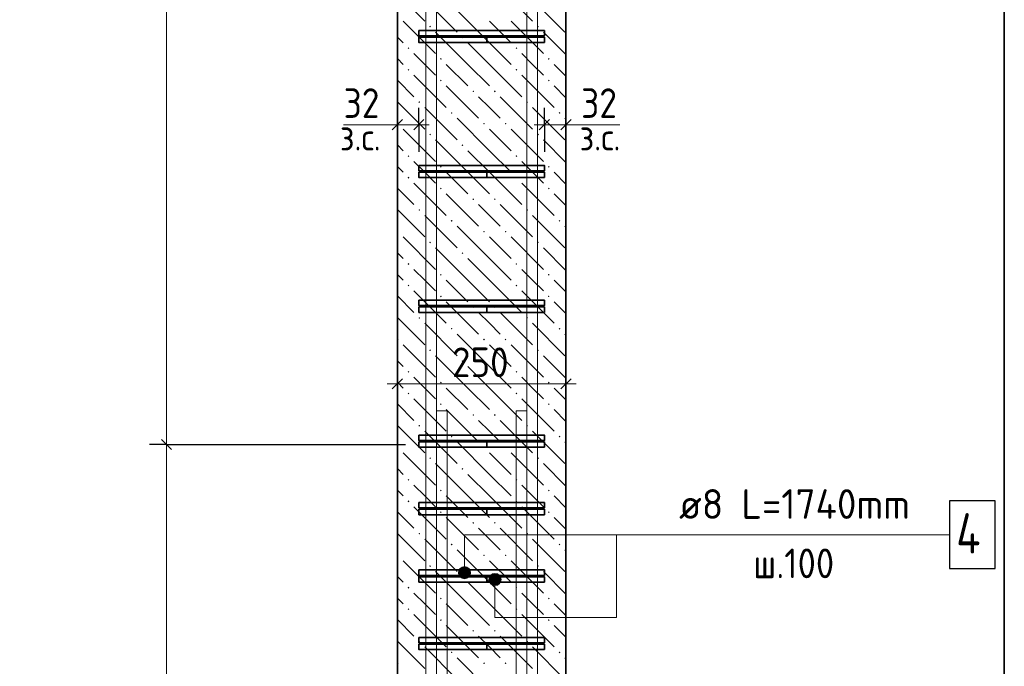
# Model space of a CAD drawing. Header units: millimetres. Extents: x 0 to 42000, y 0 to 29700.
# Tile 4 of 30: x 5191 to 12491, y 10888 to 15682. Entities that reach past the tile are written whole.
import ezdxf

# ---------------------------------------------------------------- set-up
doc = ezdxf.new("R2010")
doc.units = ezdxf.units.MM
doc.linetypes.add('______2', pattern=[270, 200, -70])
for name, color, linetype, lineweight in [('S1 Продольная арматура', 52, 'Continuous', 25), ('Standard', 7, 'Continuous', 25), ('Позиционная метка линия выноска', 7, 'Continuous', 13), ('Размерная выноска', 7, 'Continuous', 13), ('Стена фоновая арматура Х1', 52, 'Continuous', 25), ('Хомут', 52, 'Continuous', 25)]:
    doc.layers.add(name, color=color, linetype=linetype, lineweight=lineweight)
doc.layers.add('ЖБ Пилон', color=7, linetype='______2', lineweight=13, true_color=0xa0a0a0)
doc.styles.add('ISOCPEUR', font='txt')

msp = doc.modelspace()

# ---------------------------------------------------------------- hatches: boundary and pattern name
at = {"layer": 'ЖБ Пилон', "linetype": 'Continuous', "lineweight": 18, "transparency": 33554687}
for points in [[(8227.5, 15630.8), (8234, 15637.3), (8240.5, 15630.8), (8234, 15624.3)], [(9027.5, 15630.8), (9034, 15637.3), (9040.5, 15630.8), (9034, 15624.3)], [(8467.5, 15550.8), (8474, 15557.3), (8480.5, 15550.8), (8474, 15544.3)], [(8067.5, 15470.8), (8074, 15477.3), (8080.5, 15470.8), (8074, 15464.3)], [(8867.5, 15470.8), (8874, 15477.3), (8880.5, 15470.8), (8874, 15464.3)], [(8307.5, 15390.8), (8314, 15397.3), (8320.5, 15390.8), (8314, 15384.3)], [(9107.5, 15390.8), (9114, 15397.3), (9120.5, 15390.8), (9114, 15384.3)], [(8067.5, 15310.8), (8074, 15317.3), (8080.5, 15310.8), (8074, 15304.3)], [(8867.5, 15310.8), (8874, 15317.3), (8880.5, 15310.8), (8874, 15304.3)], [(8307.5, 15230.8), (8314, 15237.3), (8320.5, 15230.8), (8314, 15224.3)], [(9107.5, 15230.8), (9114, 15237.3), (9120.5, 15230.8), (9114, 15224.3)], [(8547.5, 15150.8), (8554, 15157.3), (8560.5, 15150.8), (8554, 15144.3)], [(8707.5, 15150.8), (8714, 15157.3), (8720.5, 15150.8), (8714, 15144.3)], [(8147.5, 15070.8), (8154, 15077.3), (8160.5, 15070.8), (8154, 15064.3)], [(8947.5, 15070.8), (8954, 15077.3), (8960.5, 15070.8), (8954, 15064.3)], [(8387.5, 14990.8), (8394, 14997.3), (8400.5, 14990.8), (8394, 14984.3)], [(9187.5, 14990.8), (9194, 14997.3), (9200.5, 14990.8), (9194, 14984.3)], [(7991.3, 14914.6), (7994, 14917.3), (8000.5, 14910.8), (7994, 14904.3), (7991.3, 14907)], [(8627.5, 14910.8), (8634, 14917.3), (8640.5, 14910.8), (8634, 14904.3)], [(8787.5, 14910.8), (8794, 14917.3), (8800.5, 14910.8), (8794, 14904.3)], [(8227.5, 14830.8), (8234, 14837.3), (8240.5, 14830.8), (8234, 14824.3)], [(9027.5, 14830.8), (9034, 14837.3), (9040.5, 14830.8), (9034, 14824.3)], [(8467.5, 14750.8), (8474, 14757.3), (8480.5, 14750.8), (8474, 14744.3)], [(8067.5, 14670.8), (8074, 14677.3), (8080.5, 14670.8), (8074, 14664.3)], [(8867.5, 14670.8), (8874, 14677.3), (8880.5, 14670.8), (8874, 14664.3)], [(8307.5, 14590.8), (8314, 14597.3), (8320.5, 14590.8), (8314, 14584.3)], [(9107.5, 14590.8), (9114, 14597.3), (9120.5, 14590.8), (9114, 14584.3)], [(8067.5, 14510.8), (8074, 14517.3), (8080.5, 14510.8), (8074, 14504.3)], [(8867.5, 14510.8), (8874, 14517.3), (8880.5, 14510.8), (8874, 14504.3)], [(8307.5, 14430.8), (8314, 14437.3), (8320.5, 14430.8), (8314, 14424.3)], [(9107.5, 14430.8), (9114, 14437.3), (9120.5, 14430.8), (9114, 14424.3)], [(8547.5, 14350.8), (8554, 14357.3), (8560.5, 14350.8), (8554, 14344.3)], [(8707.5, 14350.8), (8714, 14357.3), (8720.5, 14350.8), (8714, 14344.3)], [(8147.5, 14270.8), (8154, 14277.3), (8160.5, 14270.8), (8154, 14264.3)], [(8947.5, 14270.8), (8954, 14277.3), (8960.5, 14270.8), (8954, 14264.3)], [(8387.5, 14190.8), (8394, 14197.3), (8400.5, 14190.8), (8394, 14184.3)], [(9187.5, 14190.8), (9194, 14197.3), (9200.5, 14190.8), (9194, 14184.3)], [(7991.3, 14114.6), (7994, 14117.3), (8000.5, 14110.8), (7994, 14104.3), (7991.3, 14107)], [(8627.5, 14110.8), (8634, 14117.3), (8640.5, 14110.8), (8634, 14104.3)], [(8787.5, 14110.8), (8794, 14117.3), (8800.5, 14110.8), (8794, 14104.3)], [(8227.5, 14030.8), (8234, 14037.3), (8240.5, 14030.8), (8234, 14024.3)], [(9027.5, 14030.8), (9034, 14037.3), (9040.5, 14030.8), (9034, 14024.3)], [(8467.5, 13950.8), (8474, 13957.3), (8480.5, 13950.8), (8474, 13944.3)], [(8067.5, 13870.8), (8074, 13877.3), (8080.5, 13870.8), (8074, 13864.3)], [(8867.5, 13870.8), (8874, 13877.3), (8880.5, 13870.8), (8874, 13864.3)], [(8307.5, 13790.8), (8314, 13797.3), (8320.5, 13790.8), (8314, 13784.3)], [(9107.5, 13790.8), (9114, 13797.3), (9120.5, 13790.8), (9114, 13784.3)], [(8067.5, 13710.8), (8074, 13717.3), (8080.5, 13710.8), (8074, 13704.3)], [(8867.5, 13710.8), (8874, 13717.3), (8880.5, 13710.8), (8874, 13704.3)], [(8307.5, 13630.8), (8314, 13637.3), (8320.5, 13630.8), (8314, 13624.3)], [(9107.5, 13630.8), (9114, 13637.3), (9120.5, 13630.8), (9114, 13624.3)], [(8547.5, 13550.8), (8554, 13557.3), (8560.5, 13550.8), (8554, 13544.3)], [(8707.5, 13550.8), (8714, 13557.3), (8720.5, 13550.8), (8714, 13544.3)], [(8147.5, 13470.8), (8154, 13477.3), (8160.5, 13470.8), (8154, 13464.3)], [(8947.5, 13470.8), (8954, 13477.3), (8960.5, 13470.8), (8954, 13464.3)], [(8387.5, 13390.8), (8394, 13397.3), (8400.5, 13390.8), (8394, 13384.3)], [(9187.5, 13390.8), (9194, 13397.3), (9200.5, 13390.8), (9194, 13384.3)], [(7991.3, 13314.6), (7994, 13317.3), (8000.5, 13310.8), (7994, 13304.3), (7991.3, 13307)], [(8627.5, 13310.8), (8634, 13317.3), (8640.5, 13310.8), (8634, 13304.3)], [(8787.5, 13310.8), (8794, 13317.3), (8800.5, 13310.8), (8794, 13304.3)], [(8227.5, 13230.8), (8234, 13237.3), (8240.5, 13230.8), (8234, 13224.3)], [(9027.5, 13230.8), (9034, 13237.3), (9040.5, 13230.8), (9034, 13224.3)], [(8467.5, 13150.8), (8474, 13157.3), (8480.5, 13150.8), (8474, 13144.3)], [(8067.5, 13070.8), (8074, 13077.3), (8080.5, 13070.8), (8074, 13064.3)], [(8867.5, 13070.8), (8874, 13077.3), (8880.5, 13070.8), (8874, 13064.3)], [(8307.5, 12990.8), (8314, 12997.3), (8320.5, 12990.8), (8314, 12984.3)], [(9107.5, 12990.8), (9114, 12997.3), (9120.5, 12990.8), (9114, 12984.3)], [(8067.5, 12910.8), (8074, 12917.3), (8080.5, 12910.8), (8074, 12904.3)], [(8867.5, 12910.8), (8874, 12917.3), (8880.5, 12910.8), (8874, 12904.3)], [(8307.5, 12830.8), (8314, 12837.3), (8320.5, 12830.8), (8314, 12824.3)], [(9107.5, 12830.8), (9114, 12837.3), (9120.5, 12830.8), (9114, 12824.3)], [(8547.5, 12750.8), (8554, 12757.3), (8560.5, 12750.8), (8554, 12744.3)], [(8707.5, 12750.8), (8714, 12757.3), (8720.5, 12750.8), (8714, 12744.3)], [(8147.5, 12670.8), (8154, 12677.3), (8160.5, 12670.8), (8154, 12664.3)], [(8947.5, 12670.8), (8954, 12677.3), (8960.5, 12670.8), (8954, 12664.3)], [(8387.5, 12590.8), (8394, 12597.3), (8400.5, 12590.8), (8394, 12584.3)], [(9187.5, 12590.8), (9194, 12597.3), (9200.5, 12590.8), (9194, 12584.3)], [(7991.3, 12514.6), (7994, 12517.3), (8000.5, 12510.8), (7994, 12504.3), (7991.3, 12507)], [(8627.5, 12510.8), (8634, 12517.3), (8640.5, 12510.8), (8634, 12504.3)], [(8787.5, 12510.8), (8794, 12517.3), (8800.5, 12510.8), (8794, 12504.3)], [(8227.5, 12430.8), (8234, 12437.3), (8240.5, 12430.8), (8234, 12424.3)], [(9027.5, 12430.8), (9034, 12437.3), (9040.5, 12430.8), (9034, 12424.3)], [(8467.5, 12350.8), (8474, 12357.3), (8480.5, 12350.8), (8474, 12344.3)], [(8067.5, 12270.8), (8074, 12277.3), (8080.5, 12270.8), (8074, 12264.3)], [(8867.5, 12270.8), (8874, 12277.3), (8880.5, 12270.8), (8874, 12264.3)], [(8307.5, 12190.8), (8314, 12197.3), (8320.5, 12190.8), (8314, 12184.3)], [(9107.5, 12190.8), (9114, 12197.3), (9120.5, 12190.8), (9114, 12184.3)], [(8067.5, 12110.8), (8074, 12117.3), (8080.5, 12110.8), (8074, 12104.3)], [(8867.5, 12110.8), (8874, 12117.3), (8880.5, 12110.8), (8874, 12104.3)], [(8307.5, 12030.8), (8314, 12037.3), (8320.5, 12030.8), (8314, 12024.3)], [(9107.5, 12030.8), (9114, 12037.3), (9120.5, 12030.8), (9114, 12024.3)], [(8547.5, 11950.8), (8554, 11957.3), (8560.5, 11950.8), (8554, 11944.3)], [(8707.5, 11950.8), (8714, 11957.3), (8720.5, 11950.8), (8714, 11944.3)], [(8147.5, 11870.8), (8154, 11877.3), (8160.5, 11870.8), (8154, 11864.3)], [(8947.5, 11870.8), (8954, 11877.3), (8960.5, 11870.8), (8954, 11864.3)], [(8387.5, 11790.8), (8394, 11797.3), (8400.5, 11790.8), (8394, 11784.3)], [(9187.5, 11790.8), (9194, 11797.3), (9200.5, 11790.8), (9194, 11784.3)], [(7991.3, 11714.6), (7994, 11717.3), (8000.5, 11710.8), (7994, 11704.3), (7991.3, 11707)], [(8627.5, 11710.8), (8634, 11717.3), (8640.5, 11710.8), (8634, 11704.3)], [(8787.5, 11710.8), (8794, 11717.3), (8800.5, 11710.8), (8794, 11704.3)], [(8227.5, 11630.8), (8234, 11637.3), (8240.5, 11630.8), (8234, 11624.3)], [(9027.5, 11630.8), (9034, 11637.3), (9040.5, 11630.8), (9034, 11624.3)], [(8467.5, 11550.8), (8474, 11557.3), (8480.5, 11550.8), (8474, 11544.3)], [(8067.5, 11470.8), (8074, 11477.3), (8080.5, 11470.8), (8074, 11464.3)], [(8867.5, 11470.8), (8874, 11477.3), (8880.5, 11470.8), (8874, 11464.3)], [(8307.5, 11390.8), (8314, 11397.3), (8320.5, 11390.8), (8314, 11384.3)], [(9107.5, 11390.8), (9114, 11397.3), (9120.5, 11390.8), (9114, 11384.3)], [(8067.5, 11310.8), (8074, 11317.3), (8080.5, 11310.8), (8074, 11304.3)], [(8867.5, 11310.8), (8874, 11317.3), (8880.5, 11310.8), (8874, 11304.3)], [(8307.5, 11230.8), (8314, 11237.3), (8320.5, 11230.8), (8314, 11224.3)], [(9107.5, 11230.8), (9114, 11237.3), (9120.5, 11230.8), (9114, 11224.3)], [(8547.5, 11150.8), (8554, 11157.3), (8560.5, 11150.8), (8554, 11144.3)], [(8707.5, 11150.8), (8714, 11157.3), (8720.5, 11150.8), (8714, 11144.3)], [(8147.5, 11070.8), (8154, 11077.3), (8160.5, 11070.8), (8154, 11064.3)], [(8947.5, 11070.8), (8954, 11077.3), (8960.5, 11070.8), (8954, 11064.3)], [(8387.5, 10990.8), (8394, 10997.3), (8400.5, 10990.8), (8394, 10984.3)], [(9187.5, 10990.8), (9194, 10997.3), (9200.5, 10990.8), (9194, 10984.3)], [(7991.3, 10914.6), (7994, 10917.3), (8000.5, 10910.8), (7994, 10904.3), (7991.3, 10907)], [(8627.5, 10910.8), (8634, 10917.3), (8640.5, 10910.8), (8634, 10904.3)], [(8787.5, 10910.8), (8794, 10917.3), (8800.5, 10910.8), (8794, 10904.3)]]:
    msp.add_hatch(color=7, dxfattribs=at).paths.add_polyline_path(points, flags=16)
at = {"layer": 'Позиционная метка линия выноска', "linetype": 'Continuous', "lineweight": 13, "transparency": 33554687}
for points in [[(8511.2, 11620.5), (8466.2, 11620.5), (8450, 11604.3)], [(8511.2, 11620.5), (8450, 11604.3), (8527.4, 11604.3)], [(8466.2, 11620.5), (8511.2, 11620.5), (8488.7, 11626.8)], [(8527.4, 11604.3), (8450, 11604.3), (8443.7, 11581.8)], [(8527.4, 11604.3), (8443.7, 11581.8), (8533.7, 11581.8)], [(8533.7, 11581.8), (8443.7, 11581.8), (8450, 11559.3)], [(8533.7, 11581.8), (8450, 11559.3), (8527.4, 11559.3)], [(8527.4, 11559.3), (8450, 11559.3), (8466.2, 11543.1)], [(8527.4, 11559.3), (8466.2, 11543.1), (8511.2, 11543.1)], [(8511.2, 11543.1), (8466.2, 11543.1), (8488.7, 11536.8)], [(8670.1, 11531.8), (8760.1, 11531.8), (8753.8, 11554.3)], [(8670.1, 11531.8), (8753.8, 11554.3), (8676.4, 11554.3)], [(8676.4, 11554.3), (8753.8, 11554.3), (8737.6, 11570.5)], [(8676.4, 11554.3), (8737.6, 11570.5), (8692.6, 11570.5)], [(8692.6, 11570.5), (8737.6, 11570.5), (8715.1, 11576.8)], [(8676.4, 11509.3), (8760.1, 11531.8), (8670.1, 11531.8)], [(8676.4, 11509.3), (8753.8, 11509.3), (8760.1, 11531.8)], [(8692.6, 11493.1), (8753.8, 11509.3), (8676.4, 11509.3)], [(8692.6, 11493.1), (8737.6, 11493.1), (8753.8, 11509.3)], [(8737.6, 11493.1), (8692.6, 11493.1), (8715.1, 11486.8)]]:
    msp.add_hatch(color=7, dxfattribs=at).paths.add_polyline_path(points)

# ---------------------------------------------------------------- linework, layer by layer
at = {"layer": 'S1 Продольная арматура', "color": 7, "linetype": 'Continuous', "lineweight": 18, "transparency": 33554687}
for points in [[(8951.3, 6131.8), (8951.3, 24456.8), (8946.1, 24494.4), (8933.5, 24532.5), (8914, 24567.4), (8890.3, 24595.7), (8861.9, 24619.5), (8827, 24639), (8788.9, 24651.5), (8751.3, 24656.8), (5451.3, 24656.8), (5451.3, 24736.8), (8756.9, 24736.8), (8807.1, 24729.8), (8859.4, 24712.6), (8907.5, 24685.6), (8947.1, 24652.5), (8980.2, 24612.9), (9007.1, 24564.8), (9024.3, 24512.6), (9031.3, 24462.4), (9031.3, 6131.8), (8951.3, 6131.8)], [(8951.3, 6131.8), (8951.3, 24456.8), (8946.1, 24494.4), (8933.5, 24532.5), (8914, 24567.4), (8890.3, 24595.7), (8861.9, 24619.5), (8827, 24639), (8788.9, 24651.5), (8751.3, 24656.8), (5451.3, 24656.8), (5451.3, 24736.8), (8756.9, 24736.8), (8807.1, 24729.8), (8859.4, 24712.6), (8907.5, 24685.6), (8947.1, 24652.5), (8980.2, 24612.9), (9007.1, 24564.8), (9024.3, 24512.6), (9031.3, 24462.4), (9031.3, 6131.8), (8951.3, 6131.8)], [(8951.3, 6131.8), (8951.3, 24456.8), (8946.1, 24494.4), (8933.5, 24532.5), (8914, 24567.4), (8890.3, 24595.7), (8861.9, 24619.5), (8827, 24639), (8788.9, 24651.5), (8751.3, 24656.8), (5451.3, 24656.8), (5451.3, 24736.8), (8756.9, 24736.8), (8807.1, 24729.8), (8859.4, 24712.6), (8907.5, 24685.6), (8947.1, 24652.5), (8980.2, 24612.9), (9007.1, 24564.8), (9024.3, 24512.6), (9031.3, 24462.4), (9031.3, 6131.8), (8951.3, 6131.8)], [(8951.3, 6131.8), (8951.3, 24456.8), (8946.1, 24494.4), (8933.5, 24532.5), (8914, 24567.4), (8890.3, 24595.7), (8861.9, 24619.5), (8827, 24639), (8788.9, 24651.5), (8751.3, 24656.8), (5451.3, 24656.8), (5451.3, 24736.8), (8756.9, 24736.8), (8807.1, 24729.8), (8859.4, 24712.6), (8907.5, 24685.6), (8947.1, 24652.5), (8980.2, 24612.9), (9007.1, 24564.8), (9024.3, 24512.6), (9031.3, 24462.4), (9031.3, 6131.8), (8951.3, 6131.8)], [(8201.3, 6131.8), (8201.3, 24462.4), (8208.3, 24512.6), (8225.5, 24564.8), (8252.5, 24612.9), (8285.6, 24652.5), (8325.2, 24685.6), (8373.3, 24712.6), (8425.5, 24729.8), (8475.7, 24736.8), (11781.3, 24736.8), (11781.3, 24656.8), (8481.3, 24656.8), (8443.7, 24651.5), (8405.6, 24639), (8370.7, 24619.5), (8342.3, 24595.7), (8318.6, 24567.4), (8299.1, 24532.5), (8286.5, 24494.4), (8281.3, 24456.8), (8281.3, 6131.8), (8201.3, 6131.8)], [(8201.3, 6131.8), (8201.3, 24462.4), (8208.3, 24512.6), (8225.5, 24564.8), (8252.5, 24612.9), (8285.6, 24652.5), (8325.2, 24685.6), (8373.3, 24712.6), (8425.5, 24729.8), (8475.7, 24736.8), (11781.3, 24736.8), (11781.3, 24656.8), (8481.3, 24656.8), (8443.7, 24651.5), (8405.6, 24639), (8370.7, 24619.5), (8342.3, 24595.7), (8318.6, 24567.4), (8299.1, 24532.5), (8286.5, 24494.4), (8281.3, 24456.8), (8281.3, 6131.8), (8201.3, 6131.8)], [(8201.3, 6131.8), (8201.3, 24462.4), (8208.3, 24512.6), (8225.5, 24564.8), (8252.5, 24612.9), (8285.6, 24652.5), (8325.2, 24685.6), (8373.3, 24712.6), (8425.5, 24729.8), (8475.7, 24736.8), (11781.3, 24736.8), (11781.3, 24656.8), (8481.3, 24656.8), (8443.7, 24651.5), (8405.6, 24639), (8370.7, 24619.5), (8342.3, 24595.7), (8318.6, 24567.4), (8299.1, 24532.5), (8286.5, 24494.4), (8281.3, 24456.8), (8281.3, 6131.8), (8201.3, 6131.8)], [(8201.3, 6131.8), (8201.3, 24462.4), (8208.3, 24512.6), (8225.5, 24564.8), (8252.5, 24612.9), (8285.6, 24652.5), (8325.2, 24685.6), (8373.3, 24712.6), (8425.5, 24729.8), (8475.7, 24736.8), (11781.3, 24736.8), (11781.3, 24656.8), (8481.3, 24656.8), (8443.7, 24651.5), (8405.6, 24639), (8370.7, 24619.5), (8342.3, 24595.7), (8318.6, 24567.4), (8299.1, 24532.5), (8286.5, 24494.4), (8281.3, 24456.8), (8281.3, 6131.8), (8201.3, 6131.8)]]:
    msp.add_lwpolyline(points, dxfattribs=at)
at = {"layer": 'Standard', "color": 7, "linetype": 'Continuous', "lineweight": 13, "transparency": 33554687}
for p, q in [((6279.4, 12531.8), (6279.4, 23531.8)), ((7991.3, 14903.4), (7916.3, 14903.4)), ((8151.3, 14903.4), (7991.3, 14903.4)), ((8151.3, 14903.4), (8226.3, 14903.4)), ((9081.3, 14903.4), (9006.3, 14903.4)), ((9081.3, 14903.4), (9241.3, 14903.4)), ((9241.3, 14903.4), (9316.3, 14903.4)), ((7991.3, 12981.8), (7916.3, 12981.8)), ((7991.3, 12981.8), (9241.3, 12981.8)), ((9241.3, 12981.8), (9316.3, 12981.8)), ((6279.4, 6531.8), (6279.4, 12531.8))]:
    msp.add_line(p, q, dxfattribs=at)
at = {"layer": 'Standard', "color": 7, "linetype": 'Continuous', "lineweight": -3, "transparency": 33554687}
for p, q in [((7991.3, 14903.4), (7991.3, 15028.4)), ((8151.3, 14903.4), (8151.3, 15028.4)), ((9081.3, 14903.4), (9081.3, 15028.4)), ((9241.3, 14903.4), (9241.3, 15028.4)), ((7991.3, 14903.4), (7991.3, 14778.4)), ((7991.3, 14903.4), (7991.3, 14903.4)), ((8151.3, 14903.4), (8151.3, 14778.4)), ((8151.3, 14903.4), (8151.3, 14701.8)), ((9081.3, 14903.4), (9081.3, 14778.4)), ((9081.3, 14903.4), (9081.3, 14701.8)), ((9241.3, 14903.4), (9241.3, 14778.4)), ((9241.3, 14903.4), (9241.3, 14903.4)), ((7991.3, 12981.8), (7991.3, 13106.8)), ((9241.3, 12981.8), (9241.3, 13106.8)), ((7991.3, 12981.8), (7991.3, 12856.8)), ((7991.3, 12981.8), (7991.3, 12981.8)), ((9241.3, 12981.8), (9241.3, 12856.8)), ((9241.3, 12981.8), (9241.3, 12981.8)), ((6279.4, 12531.8), (6154.4, 12531.8)), ((6279.4, 12531.8), (6404.4, 12531.8)), ((6279.4, 12531.8), (8051.3, 12531.8))]:
    msp.add_line(p, q, dxfattribs=at)
at = {"layer": 'Standard', "color": 7, "linetype": 'Continuous', "lineweight": 25, "transparency": 33554687}
for p, q in [((8028.8, 14940.9), (7953.8, 14865.9)), ((8188.8, 14940.9), (8113.8, 14865.9)), ((9043.8, 14865.9), (9118.8, 14940.9)), ((9203.8, 14865.9), (9278.8, 14940.9)), ((7953.8, 12944.3), (8028.8, 13019.3)), ((9203.8, 12944.3), (9278.8, 13019.3)), ((6316.9, 12494.3), (6241.9, 12569.3))]:
    msp.add_line(p, q, dxfattribs=at)
at = {"layer": 'Standard', "color": 254, "linetype": 'Continuous', "lineweight": 35, "true_color": 0xc4c4ff, "transparency": 33554687}
msp.add_lwpolyline([(4741.3, 2631.8), (12491.3, 2631.8), (12491.3, 25531.8), (4741.3, 25531.8), (4741.3, 2631.8)], dxfattribs=at)
at = {"layer": 'ЖБ Пилон', "color": 7, "linetype": 'Continuous', "lineweight": 35, "transparency": 33554687}
for p, q in [((7991.3, 24031.8), (7991.3, 6131.8)), ((9241.3, 6131.8), (9241.3, 24031.8))]:
    msp.add_line(p, q, dxfattribs=at)
at = {"layer": 'ЖБ Пилон', "color": 9, "linetype": 'Continuous', "lineweight": 18, "true_color": 0xc7c7c7, "transparency": 33554687}
for p, q in [((7991.3, 15873.5), (8194, 15670.8)), ((8754, 15910.8), (8994, 15670.8)), ((8194, 15830.8), (8434, 15590.8)), ((8994, 15830.8), (9234, 15590.8)), ((8674, 15510.8), (8434, 15750.8)), ((8034, 15670.8), (8274, 15430.8)), ((8674, 15670.8), (8834, 15510.8)), ((8834, 15670.8), (9074, 15430.8)), ((7991.3, 15553.5), (8034, 15510.8)), ((8514, 15350.8), (8274, 15590.8)), ((9241.3, 15423.5), (9074, 15590.8)), ((8514, 15510.8), (8674, 15350.8)), ((8674, 15510.8), (8834, 15350.8)), ((8194, 15350.8), (8114, 15430.8)), ((8994, 15350.8), (8914, 15430.8)), ((7991.3, 15393.5), (8034, 15350.8)), ((8274, 15270.8), (8194, 15350.8)), ((8354, 15350.8), (8514, 15190.8)), ((8514, 15350.8), (8674, 15190.8)), ((8674, 15350.8), (8914, 15110.8)), ((9074, 15270.8), (8994, 15350.8)), ((9154, 15350.8), (9241.3, 15263.5)), ((8114, 15270.8), (8354, 15030.8)), ((8914, 15270.8), (9154, 15030.8)), ((7991.3, 15233.5), (8114, 15110.8)), ((8354, 15190.8), (8594, 14950.8)), ((9154, 15190.8), (9241.3, 15103.5)), ((7991.3, 15073.5), (8194, 14870.8)), ((8674, 15030.8), (8594, 15110.8)), ((8754, 15110.8), (8994, 14870.8)), ((8194, 15030.8), (8434, 14790.8)), ((8754, 14950.8), (8674, 15030.8)), ((8994, 15030.8), (9234, 14790.8)), ((8674, 14710.8), (8434, 14950.8)), ((9241.3, 14943.5), (9234, 14950.8)), ((8034, 14870.8), (8274, 14630.8)), ((8674, 14870.8), (8834, 14710.8)), ((8834, 14870.8), (9074, 14630.8)), ((7991.3, 14753.5), (8034, 14710.8)), ((8514, 14550.8), (8274, 14790.8)), ((9241.3, 14623.5), (9074, 14790.8)), ((8514, 14710.8), (8674, 14550.8)), ((8674, 14710.8), (8834, 14550.8)), ((8194, 14550.8), (8114, 14630.8)), ((8994, 14550.8), (8914, 14630.8)), ((7991.3, 14593.5), (8034, 14550.8)), ((8274, 14470.8), (8194, 14550.8)), ((8354, 14550.8), (8514, 14390.8)), ((8514, 14550.8), (8674, 14390.8)), ((8674, 14550.8), (8914, 14310.8)), ((9074, 14470.8), (8994, 14550.8)), ((9154, 14550.8), (9241.3, 14463.5)), ((8114, 14470.8), (8354, 14230.8)), ((8914, 14470.8), (9154, 14230.8)), ((7991.3, 14433.5), (8114, 14310.8)), ((8354, 14390.8), (8594, 14150.8)), ((9154, 14390.8), (9241.3, 14303.5)), ((8674, 14230.8), (8594, 14310.8)), ((8754, 14310.8), (8994, 14070.8)), ((7991.3, 14273.5), (8194, 14070.8)), ((8194, 14230.8), (8434, 13990.8)), ((8754, 14150.8), (8674, 14230.8)), ((8994, 14230.8), (9234, 13990.8)), ((8674, 13910.8), (8434, 14150.8)), ((9241.3, 14143.5), (9234, 14150.8)), ((8034, 14070.8), (8274, 13830.8)), ((8674, 14070.8), (8834, 13910.8)), ((8834, 14070.8), (9074, 13830.8)), ((7991.3, 13953.5), (8034, 13910.8)), ((8514, 13750.8), (8274, 13990.8)), ((9241.3, 13823.5), (9074, 13990.8)), ((8514, 13910.8), (8674, 13750.8)), ((8674, 13910.8), (8834, 13750.8)), ((8194, 13750.8), (8114, 13830.8)), ((8994, 13750.8), (8914, 13830.8)), ((7991.3, 13793.5), (8034, 13750.8)), ((8274, 13670.8), (8194, 13750.8)), ((8354, 13750.8), (8514, 13590.8)), ((8514, 13750.8), (8674, 13590.8)), ((8674, 13750.8), (8914, 13510.8)), ((9074, 13670.8), (8994, 13750.8)), ((9154, 13750.8), (9241.3, 13663.5)), ((8114, 13670.8), (8354, 13430.8)), ((8914, 13670.8), (9154, 13430.8)), ((7991.3, 13633.5), (8114, 13510.8)), ((8354, 13590.8), (8594, 13350.8)), ((9154, 13590.8), (9241.3, 13503.5)), ((8674, 13430.8), (8594, 13510.8)), ((8754, 13510.8), (8994, 13270.8)), ((7991.3, 13473.5), (8194, 13270.8)), ((8194, 13430.8), (8434, 13190.8)), ((8754, 13350.8), (8674, 13430.8)), ((8994, 13430.8), (9234, 13190.8)), ((8674, 13110.8), (8434, 13350.8)), ((9241.3, 13343.5), (9234, 13350.8)), ((8034, 13270.8), (8274, 13030.8)), ((8674, 13270.8), (8834, 13110.8)), ((8834, 13270.8), (9074, 13030.8)), ((7991.3, 13153.5), (8034, 13110.8)), ((8514, 12950.8), (8274, 13190.8)), ((9241.3, 13023.5), (9074, 13190.8)), ((8514, 13110.8), (8674, 12950.8)), ((8674, 13110.8), (8834, 12950.8)), ((8194, 12950.8), (8114, 13030.8)), ((8994, 12950.8), (8914, 13030.8)), ((7991.3, 12993.5), (8034, 12950.8)), ((8274, 12870.8), (8194, 12950.8)), ((8354, 12950.8), (8514, 12790.8)), ((8514, 12950.8), (8674, 12790.8)), ((8674, 12950.8), (8914, 12710.8)), ((9074, 12870.8), (8994, 12950.8)), ((9154, 12950.8), (9241.3, 12863.5)), ((8114, 12870.8), (8354, 12630.8)), ((8914, 12870.8), (9154, 12630.8)), ((7991.3, 12833.5), (8114, 12710.8)), ((8354, 12790.8), (8594, 12550.8)), ((9154, 12790.8), (9241.3, 12703.5)), ((8674, 12630.8), (8594, 12710.8)), ((8754, 12710.8), (8994, 12470.8)), ((7991.3, 12673.5), (8194, 12470.8)), ((8194, 12630.8), (8434, 12390.8)), ((8754, 12550.8), (8674, 12630.8)), ((8994, 12630.8), (9234, 12390.8)), ((8674, 12310.8), (8434, 12550.8)), ((9241.3, 12543.5), (9234, 12550.8)), ((8034, 12470.8), (8274, 12230.8)), ((8674, 12470.8), (8834, 12310.8)), ((8834, 12470.8), (9074, 12230.8)), ((7991.3, 12353.5), (8034, 12310.8)), ((8514, 12150.8), (8274, 12390.8)), ((9241.3, 12223.5), (9074, 12390.8)), ((8514, 12310.8), (8674, 12150.8)), ((8674, 12310.8), (8834, 12150.8)), ((7991.3, 12193.5), (8034, 12150.8)), ((8194, 12150.8), (8114, 12230.8)), ((8994, 12150.8), (8914, 12230.8)), ((8274, 12070.8), (8194, 12150.8)), ((8354, 12150.8), (8514, 11990.8)), ((8514, 12150.8), (8674, 11990.8)), ((8674, 12150.8), (8914, 11910.8)), ((9074, 12070.8), (8994, 12150.8)), ((9154, 12150.8), (9241.3, 12063.5)), ((8114, 12070.8), (8354, 11830.8)), ((8914, 12070.8), (9154, 11830.8)), ((7991.3, 12033.5), (8114, 11910.8)), ((8354, 11990.8), (8594, 11750.8)), ((9154, 11990.8), (9241.3, 11903.5)), ((8674, 11830.8), (8594, 11910.8)), ((8754, 11910.8), (8994, 11670.8)), ((7991.3, 11873.5), (8194, 11670.8)), ((8194, 11830.8), (8434, 11590.8)), ((8754, 11750.8), (8674, 11830.8)), ((8994, 11830.8), (9234, 11590.8)), ((8674, 11510.8), (8434, 11750.8)), ((9241.3, 11743.5), (9234, 11750.8)), ((8034, 11670.8), (8274, 11430.8)), ((8674, 11670.8), (8834, 11510.8)), ((8834, 11670.8), (9074, 11430.8)), ((7991.3, 11553.5), (8034, 11510.8)), ((8514, 11350.8), (8274, 11590.8)), ((9241.3, 11423.5), (9074, 11590.8)), ((8514, 11510.8), (8674, 11350.8)), ((8674, 11510.8), (8834, 11350.8)), ((7991.3, 11393.5), (8034, 11350.8)), ((8194, 11350.8), (8114, 11430.8)), ((8994, 11350.8), (8914, 11430.8)), ((8274, 11270.8), (8194, 11350.8)), ((8354, 11350.8), (8514, 11190.8)), ((8514, 11350.8), (8674, 11190.8)), ((8674, 11350.8), (8914, 11110.8)), ((9074, 11270.8), (8994, 11350.8)), ((9154, 11350.8), (9241.3, 11263.5)), ((8114, 11270.8), (8354, 11030.8)), ((8914, 11270.8), (9154, 11030.8)), ((7991.3, 11233.5), (8114, 11110.8)), ((8354, 11190.8), (8594, 10950.8)), ((9154, 11190.8), (9241.3, 11103.5)), ((8674, 11030.8), (8594, 11110.8)), ((8754, 11110.8), (8994, 10870.8)), ((7991.3, 11073.5), (8194, 10870.8)), ((8194, 11030.8), (8434, 10790.8)), ((8754, 10950.8), (8674, 11030.8)), ((8994, 11030.8), (9234, 10790.8)), ((8674, 10710.8), (8434, 10950.8)), ((9241.3, 10943.5), (9234, 10950.8))]:
    msp.add_line(p, q, dxfattribs=at)
at = {"layer": 'Позиционная метка линия выноска', "color": 7, "linetype": 'Continuous', "lineweight": 13, "transparency": 33554687}
for p, q in [((8488.7, 11626.8), (8488.7, 11626.8)), ((8443.7, 11581.8), (8443.7, 11581.8)), ((8488.7, 11536.8), (8488.7, 11536.8)), ((8533.7, 11581.8), (8533.7, 11581.8)), ((8715.1, 11576.8), (8715.1, 11576.8)), ((8670.1, 11531.8), (8670.1, 11531.8)), ((8715.1, 11486.8), (8715.1, 11486.8)), ((8760.1, 11531.8), (8760.1, 11531.8))]:
    msp.add_line(p, q, dxfattribs=at)
for points in [[(12084.3, 11863.5), (8488.7, 11863.5), (8488.7, 11581.8)], [(9615.1, 11863.5), (9615.1, 11250), (8715.1, 11250), (8715.1, 11531.8)]]:
    msp.add_lwpolyline(points, dxfattribs=at)
for centre in [(8488.7, 11581.8), (8715.1, 11531.8)]:
    msp.add_circle(centre, 45, dxfattribs=at)
at = {"layer": 'Размерная выноска', "color": 7, "linetype": 'Continuous', "lineweight": 13, "transparency": 33554687}
for p, q in [((7991.3, 14903.4), (7591.3, 14903.4)), ((9241.3, 14903.4), (9641.3, 14903.4))]:
    msp.add_line(p, q, dxfattribs=at)
at = {"layer": 'Стена фоновая арматура Х1', "color": 7, "linetype": 'Continuous', "lineweight": 18, "transparency": 33554687}
for points in [[(8201.3, 3091.8), (8201.3, 4132.9), (8281.3, 6054.9), (8281.3, 12781.8), (8361.3, 12781.8), (8361.3, 6053.3), (8281.3, 4131.2), (8281.3, 3091.8), (8201.3, 3091.8)], [(8201.3, 3091.8), (8201.3, 4132.9), (8281.3, 6054.9), (8281.3, 12781.8), (8361.3, 12781.8), (8361.3, 6053.3), (8281.3, 4131.2), (8281.3, 3091.8), (8201.3, 3091.8)], [(8201.3, 3091.8), (8201.3, 4132.9), (8281.3, 6054.9), (8281.3, 12781.8), (8361.3, 12781.8), (8361.3, 6053.3), (8281.3, 4131.2), (8281.3, 3091.8), (8201.3, 3091.8)], [(8201.3, 3091.8), (8201.3, 4132.9), (8281.3, 6054.9), (8281.3, 12781.8), (8361.3, 12781.8), (8361.3, 6053.3), (8281.3, 4131.2), (8281.3, 3091.8), (8201.3, 3091.8)], [(8951.3, 3091.8), (8951.3, 4131.2), (8871.3, 6053.3), (8871.3, 12781.8), (8951.3, 12781.8), (8951.3, 6054.9), (9031.3, 4132.9), (9031.3, 3091.8), (8951.3, 3091.8)], [(8951.3, 3091.8), (8951.3, 4131.2), (8871.3, 6053.3), (8871.3, 12781.8), (8951.3, 12781.8), (8951.3, 6054.9), (9031.3, 4132.9), (9031.3, 3091.8), (8951.3, 3091.8)], [(8951.3, 3091.8), (8951.3, 4131.2), (8871.3, 6053.3), (8871.3, 12781.8), (8951.3, 12781.8), (8951.3, 6054.9), (9031.3, 4132.9), (9031.3, 3091.8), (8951.3, 3091.8)], [(8951.3, 3091.8), (8951.3, 4131.2), (8871.3, 6053.3), (8871.3, 12781.8), (8951.3, 12781.8), (8951.3, 6054.9), (9031.3, 4132.9), (9031.3, 3091.8), (8951.3, 3091.8)]]:
    msp.add_lwpolyline(points, dxfattribs=at)
at = {"layer": 'Хомут', "color": 7, "linetype": 'Continuous', "lineweight": 35, "transparency": 33554687}
for points in [[(8151.3, 15601.8), (9081.3, 15601.8), (9081.3, 15561.8), (8151.3, 15561.8), (8151.3, 15601.8)], [(8151.3, 15601.8), (9081.3, 15601.8), (9081.3, 15561.8), (8151.3, 15561.8), (8151.3, 15601.8)], [(9081.3, 15511.8), (8151.3, 15511.8), (8151.3, 15551.8), (9081.3, 15551.8), (9081.3, 15511.8)], [(9081.3, 15511.8), (8151.3, 15511.8), (8151.3, 15551.8), (9081.3, 15551.8), (9081.3, 15511.8)], [(9081.3, 15511.8), (8654.7, 15511.8), (8654.7, 15551.8), (9081.3, 15551.8), (9081.3, 15511.8)], [(9081.3, 15511.8), (8654.7, 15511.8), (8654.7, 15551.8), (9081.3, 15551.8), (9081.3, 15511.8)], [(8151.3, 14601.8), (9081.3, 14601.8), (9081.3, 14561.8), (8151.3, 14561.8), (8151.3, 14601.8)], [(8151.3, 14601.8), (9081.3, 14601.8), (9081.3, 14561.8), (8151.3, 14561.8), (8151.3, 14601.8)], [(9081.3, 14511.8), (8151.3, 14511.8), (8151.3, 14551.8), (9081.3, 14551.8), (9081.3, 14511.8)], [(9081.3, 14511.8), (8151.3, 14511.8), (8151.3, 14551.8), (9081.3, 14551.8), (9081.3, 14511.8)], [(9081.3, 14511.8), (8654.7, 14511.8), (8654.7, 14551.8), (9081.3, 14551.8), (9081.3, 14511.8)], [(9081.3, 14511.8), (8654.7, 14511.8), (8654.7, 14551.8), (9081.3, 14551.8), (9081.3, 14511.8)], [(8151.3, 13601.8), (9081.3, 13601.8), (9081.3, 13561.8), (8151.3, 13561.8), (8151.3, 13601.8)], [(8151.3, 13601.8), (9081.3, 13601.8), (9081.3, 13561.8), (8151.3, 13561.8), (8151.3, 13601.8)], [(9081.3, 13511.8), (8151.3, 13511.8), (8151.3, 13551.8), (9081.3, 13551.8), (9081.3, 13511.8)], [(9081.3, 13511.8), (8151.3, 13511.8), (8151.3, 13551.8), (9081.3, 13551.8), (9081.3, 13511.8)], [(9081.3, 13511.8), (8654.7, 13511.8), (8654.7, 13551.8), (9081.3, 13551.8), (9081.3, 13511.8)], [(9081.3, 13511.8), (8654.7, 13511.8), (8654.7, 13551.8), (9081.3, 13551.8), (9081.3, 13511.8)], [(8151.3, 12601.8), (9081.3, 12601.8), (9081.3, 12561.8), (8151.3, 12561.8), (8151.3, 12601.8)], [(8151.3, 12601.8), (9081.3, 12601.8), (9081.3, 12561.8), (8151.3, 12561.8), (8151.3, 12601.8)], [(9081.3, 12511.8), (8151.3, 12511.8), (8151.3, 12551.8), (9081.3, 12551.8), (9081.3, 12511.8)], [(9081.3, 12511.8), (8151.3, 12511.8), (8151.3, 12551.8), (9081.3, 12551.8), (9081.3, 12511.8)], [(9081.3, 12511.8), (8654.7, 12511.8), (8654.7, 12551.8), (9081.3, 12551.8), (9081.3, 12511.8)], [(9081.3, 12511.8), (8654.7, 12511.8), (8654.7, 12551.8), (9081.3, 12551.8), (9081.3, 12511.8)], [(8151.3, 12101.8), (9081.3, 12101.8), (9081.3, 12061.8), (8151.3, 12061.8), (8151.3, 12101.8)], [(8151.3, 12101.8), (9081.3, 12101.8), (9081.3, 12061.8), (8151.3, 12061.8), (8151.3, 12101.8)], [(9081.3, 12011.8), (8151.3, 12011.8), (8151.3, 12051.8), (9081.3, 12051.8), (9081.3, 12011.8)], [(9081.3, 12011.8), (8151.3, 12011.8), (8151.3, 12051.8), (9081.3, 12051.8), (9081.3, 12011.8)], [(9081.3, 12011.8), (8654.7, 12011.8), (8654.7, 12051.8), (9081.3, 12051.8), (9081.3, 12011.8)], [(9081.3, 12011.8), (8654.7, 12011.8), (8654.7, 12051.8), (9081.3, 12051.8), (9081.3, 12011.8)], [(8151.3, 11601.8), (9081.3, 11601.8), (9081.3, 11561.8), (8151.3, 11561.8), (8151.3, 11601.8)], [(8151.3, 11601.8), (9081.3, 11601.8), (9081.3, 11561.8), (8151.3, 11561.8), (8151.3, 11601.8)], [(9081.3, 11511.8), (8151.3, 11511.8), (8151.3, 11551.8), (9081.3, 11551.8), (9081.3, 11511.8)], [(9081.3, 11511.8), (8151.3, 11511.8), (8151.3, 11551.8), (9081.3, 11551.8), (9081.3, 11511.8)], [(9081.3, 11511.8), (8654.7, 11511.8), (8654.7, 11551.8), (9081.3, 11551.8), (9081.3, 11511.8)], [(9081.3, 11511.8), (8654.7, 11511.8), (8654.7, 11551.8), (9081.3, 11551.8), (9081.3, 11511.8)], [(8151.3, 11101.8), (9081.3, 11101.8), (9081.3, 11061.8), (8151.3, 11061.8), (8151.3, 11101.8)], [(8151.3, 11101.8), (9081.3, 11101.8), (9081.3, 11061.8), (8151.3, 11061.8), (8151.3, 11101.8)], [(9081.3, 11011.8), (8151.3, 11011.8), (8151.3, 11051.8), (9081.3, 11051.8), (9081.3, 11011.8)], [(9081.3, 11011.8), (8151.3, 11011.8), (8151.3, 11051.8), (9081.3, 11051.8), (9081.3, 11011.8)], [(9081.3, 11011.8), (8654.7, 11011.8), (8654.7, 11051.8), (9081.3, 11051.8), (9081.3, 11011.8)], [(9081.3, 11011.8), (8654.7, 11011.8), (8654.7, 11051.8), (9081.3, 11051.8), (9081.3, 11011.8)]]:
    msp.add_lwpolyline(points, dxfattribs=at)
at = {"layer": 'Хомут', "color": 7, "linetype": 'Continuous', "lineweight": 25, "transparency": 33554687}
msp.add_lwpolyline([(12084.3, 11613.5), (12424.3, 11613.5), (12424.3, 12113.5), (12084.3, 12113.5), (12084.3, 11613.5)], dxfattribs=at)

# ---------------------------------------------------------------- texts
at = {"layer": 'Standard', "color": 7, "linetype": 'Continuous', "lineweight": 25, "transparency": 33554687, "char_height": 220, "attachment_point": 7, "style": 'ISOCPEUR'}
for s, insert, width in [('\\W0.87;32', (7592.8, 14953.4), 403.94), ('\\W0.87;32', (9353.8, 14953.4), 403.94), ('\\W0.91;250', (8396.3, 13031.8), 561.996)]:
    msp.add_mtext(s, dxfattribs=dict(at, insert=insert, width=width))
at = {"layer": 'Standard', "color": 7, "linetype": 'Continuous', "lineweight": 18, "transparency": 33554687, "char_height": 200, "width": 459.942, "attachment_point": 7, "style": 'ISOCPEUR'}
for insert in [(7565.4, 14712.4), (9342.6, 14712.4)]:
    msp.add_mtext('\\W0.90;з.с.', dxfattribs=dict(at, insert=insert))
at = {"layer": 'Хомут', "color": 7, "linetype": 'Continuous', "lineweight": 13, "transparency": 33554687, "attachment_point": 7, "style": 'ISOCPEUR'}
for s, insert, char_height, width in [('\\W0.96;ø8 L=1740mm ', (10079.7, 11980.9), 220, 2018.387), ('\\W0.80;4', (12134.3, 11723.5), 300, 359.83), ('\\W0.90;ш.100 ', (10629.7, 11540.9), 220, 912.907)]:
    msp.add_mtext(s, dxfattribs=dict(at, insert=insert, char_height=char_height, width=width))

doc.saveas('drawing.dxf')
